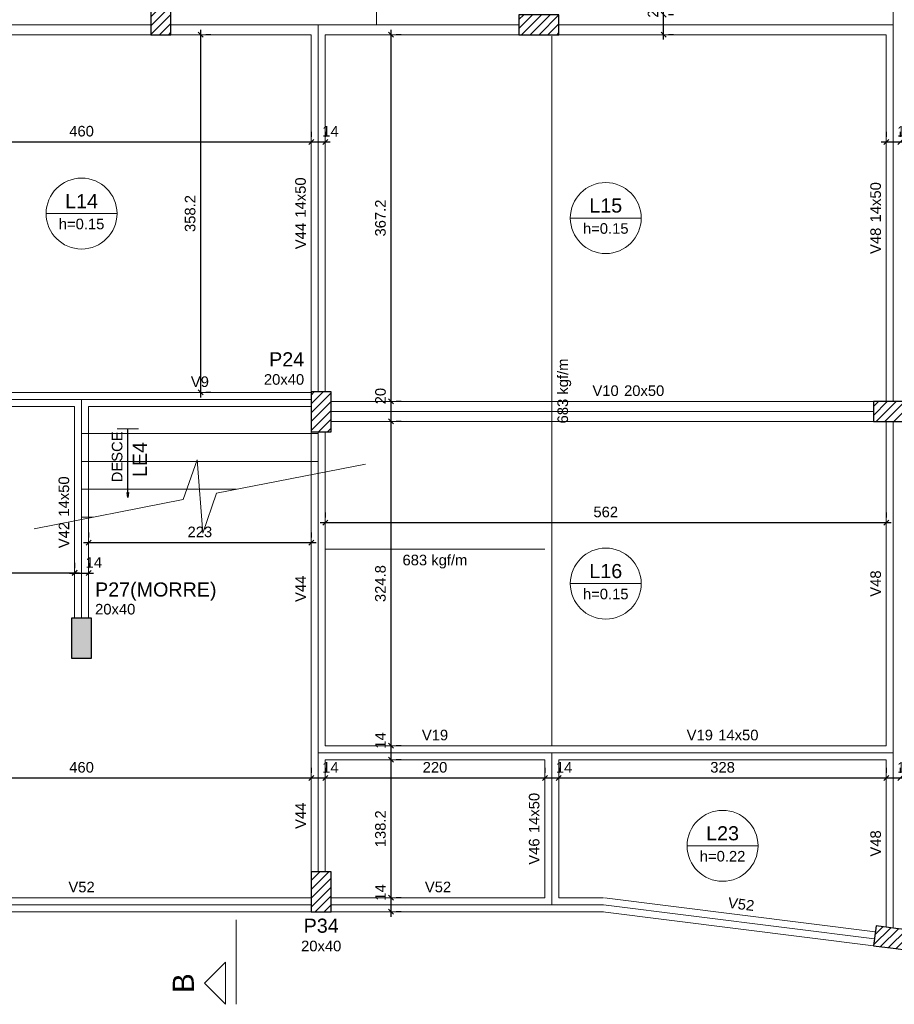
# Model space of a CAD drawing. Header units: millimetres. Extents: x 10 to 1250, y -62 to 528.
# Tile 182 of 193: x 70 to 88, y 289 to 309. Entities that reach past the tile are written whole.
import ezdxf

# ---------------------------------------------------------------- set-up
doc = ezdxf.new("R2010")
doc.units = ezdxf.units.MM
doc.header["$LTSCALE"] = 0.05
doc.linetypes.add('DOT', pattern=[6.35, 0, -6.35])
for name, color, linetype, lineweight in [('FO-Cargas de parede', 15, 'Continuous', 5), ('FO-Cortes', 9, 'Continuous', 5), ('FO-Cotas', 5, 'Continuous', 5), ('FO-Eixos', 5, 'Continuous', 5), ('FO-Hachura pilar que morre', 106, 'Continuous', 5), ('FO-Hachura pilar que passa', 19, 'Continuous', 5), ('FO-Hachuras das lajes', 1, 'Continuous', 20), ('FO-Pilares', 4, 'Continuous', 30), ('FO-Textos das lajes', 3, 'Continuous', 20), ('FO-Textos das vigas', 7, 'Continuous', 5), ('FO-Textos dos pilares', 7, 'Continuous', 5), ('FO-Vigas', 7, 'Continuous', 5)]:
    doc.layers.add(name, color=color, linetype=linetype, lineweight=lineweight)
doc.styles.add('Arial', font='arial.ttf')
doc.styles.get("Standard").update_dxf_attribs({"font": 'arial.ttf'})
doc.dimstyles.get("Standard").update_dxf_attribs({"dimtxt": 0.18, "dimasz": 0.18, "dimexe": 0.18, "dimexo": 0.0625, "dimgap": 0.1, "dimtad": 1, "dimzin": 0, "dimdsep": 46, "dimtxsty": 'Standard', "dimblk": 'OBLIQUE', "dimcen": 0.1, "dimadec": 0, "dimazin": 0, "dimtfac": 1, "dimtofl": 0, "dimtmove": 0, "dimatfit": 3, "dimldrblk": 'OBLIQUE', "dimfxl": 1, "dimtolj": 1, "dimtzin": 0, "dimarcsym": 1})
doc.dimstyles.new('UM_50.000000', dxfattribs={"dimtxt": 0.18, "dimasz": 0.1, "dimexe": 0.1, "dimexo": 0.2, "dimgap": 0.1, "dimtad": 1, "dimdec": 1, "dimlfac": 50, "dimzin": 0, "dimdsep": 46, "dimtxsty": 'Standard', "dimblk": 'OBLIQUE', "dimcen": 0.09, "dimdle": 0.1, "dimadec": 1, "dimazin": 2, "dimtfac": 1, "dimtdec": 1, "dimtofl": 0, "dimtmove": 0, "dimatfit": 3, "dimldrblk": 'OBLIQUE', "dimfxl": 1, "dimtolj": 1, "dimarcsym": 1})
pattern_1 = [(45, (-9.1265, 799.56), (-0.088388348, 0.088388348), [])]

# ---------------------------------------------------------------- blocks, each defined once
blk = doc.blocks.new('_Oblique')
at = {"color": 0, "linetype": 'ByBlock', "lineweight": -2}
blk.add_line((-0.5, -0.5), (0.5, 0.5), dxfattribs=at)
blk = doc.blocks.new('*D528')
at = {"layer": 'Defpoints', "color": 0, "transparency": 16777216}
for p in [(67.107, 293.963), (76.307, 293.963), (76.307, 293.963)]:
    blk.add_point(p, dxfattribs=at)
at = {"layer": 'FO-Cotas', "color": 0, "lineweight": -2, "transparency": 16777216}
for p, q in [((67.107, 294.163), (67.107, 294.063)), ((76.307, 294.163), (76.307, 294.063)), ((67.007, 293.963), (76.407, 293.963))]:
    blk.add_line(p, q, dxfattribs=at)
at = {"layer": 'FO-Cotas', "color": 0, "lineweight": -2, "transparency": 16777216, "xscale": 0.1, "yscale": 0.1, "zscale": 0.1, "rotation": 180}
blk.add_blockref('_Oblique', (67.107, 293.963), dxfattribs=at)
at = {"layer": 'FO-Cotas', "color": 0, "lineweight": -2, "transparency": 16777216, "xscale": 0.1, "yscale": 0.1, "zscale": 0.1}
blk.add_blockref('_Oblique', (76.307, 293.963), dxfattribs=at)
at = {"layer": 'FO-Cotas', "transparency": 16777216, "insert": (71.707, 294.175), "char_height": 0.2118, "attachment_point": 5, "rotation": 0.0057, "style": 'Arial'}
blk.add_mtext('\\A1;460', dxfattribs=at)
blk = doc.blocks.new('*D529')
at = {"layer": 'Defpoints', "color": 0, "transparency": 16777216}
for p in [(76.307, 293.963), (76.587, 293.963), (76.587, 293.963)]:
    blk.add_point(p, dxfattribs=at)
at = {"layer": 'FO-Cotas', "color": 0, "lineweight": -2, "transparency": 16777216}
for p, q in [((76.307, 294.163), (76.307, 294.063)), ((76.587, 294.163), (76.587, 294.063)), ((76.207, 293.963), (76.687, 293.963))]:
    blk.add_line(p, q, dxfattribs=at)
at = {"layer": 'FO-Cotas', "color": 0, "lineweight": -2, "transparency": 16777216, "xscale": 0.1, "yscale": 0.1, "zscale": 0.1, "rotation": 180}
blk.add_blockref('_Oblique', (76.307, 293.963), dxfattribs=at)
at = {"layer": 'FO-Cotas', "color": 0, "lineweight": -2, "transparency": 16777216, "xscale": 0.1, "yscale": 0.1, "zscale": 0.1}
blk.add_blockref('_Oblique', (76.587, 293.963), dxfattribs=at)
at = {"layer": 'FO-Cotas', "transparency": 16777216, "insert": (76.693, 294.175), "char_height": 0.2118, "attachment_point": 5, "rotation": 0.0057, "style": 'Arial'}
blk.add_mtext('\\A1;14', dxfattribs=at)
blk = doc.blocks.new('*D530')
at = {"layer": 'Defpoints', "color": 0, "transparency": 16777216}
for p in [(76.587, 293.963), (80.987, 293.963), (80.987, 293.963)]:
    blk.add_point(p, dxfattribs=at)
at = {"layer": 'FO-Cotas', "color": 0, "lineweight": -2, "transparency": 16777216}
for p, q in [((76.587, 294.163), (76.587, 294.063)), ((80.987, 294.163), (80.987, 294.063)), ((76.487, 293.963), (81.087, 293.963))]:
    blk.add_line(p, q, dxfattribs=at)
at = {"layer": 'FO-Cotas', "color": 0, "lineweight": -2, "transparency": 16777216, "xscale": 0.1, "yscale": 0.1, "zscale": 0.1, "rotation": 180}
blk.add_blockref('_Oblique', (76.587, 293.963), dxfattribs=at)
at = {"layer": 'FO-Cotas', "color": 0, "lineweight": -2, "transparency": 16777216, "xscale": 0.1, "yscale": 0.1, "zscale": 0.1}
blk.add_blockref('_Oblique', (80.987, 293.963), dxfattribs=at)
at = {"layer": 'FO-Cotas', "transparency": 16777216, "insert": (78.787, 294.175), "char_height": 0.2118, "attachment_point": 5, "rotation": 0.0057, "style": 'Arial'}
blk.add_mtext('\\A1;220', dxfattribs=at)
blk = doc.blocks.new('*D531')
at = {"layer": 'Defpoints', "color": 0, "transparency": 16777216}
for p in [(80.987, 293.963), (81.267, 293.963), (81.267, 293.963)]:
    blk.add_point(p, dxfattribs=at)
at = {"layer": 'FO-Cotas', "color": 0, "lineweight": -2, "transparency": 16777216}
for p, q in [((80.987, 294.163), (80.987, 294.063)), ((81.267, 294.163), (81.267, 294.063)), ((80.887, 293.963), (81.367, 293.963))]:
    blk.add_line(p, q, dxfattribs=at)
at = {"layer": 'FO-Cotas', "color": 0, "lineweight": -2, "transparency": 16777216, "xscale": 0.1, "yscale": 0.1, "zscale": 0.1, "rotation": 180}
blk.add_blockref('_Oblique', (80.987, 293.963), dxfattribs=at)
at = {"layer": 'FO-Cotas', "color": 0, "lineweight": -2, "transparency": 16777216, "xscale": 0.1, "yscale": 0.1, "zscale": 0.1}
blk.add_blockref('_Oblique', (81.267, 293.963), dxfattribs=at)
at = {"layer": 'FO-Cotas', "transparency": 16777216, "insert": (81.373, 294.175), "char_height": 0.2118, "attachment_point": 5, "rotation": 0.0057, "style": 'Arial'}
blk.add_mtext('\\A1;14', dxfattribs=at)
blk = doc.blocks.new('*D532')
at = {"layer": 'Defpoints', "color": 0, "transparency": 16777216}
for p in [(81.267, 293.963), (87.827, 293.963), (87.827, 293.963)]:
    blk.add_point(p, dxfattribs=at)
at = {"layer": 'FO-Cotas', "color": 0, "lineweight": -2, "transparency": 16777216}
for p, q in [((81.267, 294.163), (81.267, 294.063)), ((87.827, 294.163), (87.827, 294.063)), ((81.167, 293.963), (87.927, 293.963))]:
    blk.add_line(p, q, dxfattribs=at)
at = {"layer": 'FO-Cotas', "color": 0, "lineweight": -2, "transparency": 16777216, "xscale": 0.1, "yscale": 0.1, "zscale": 0.1, "rotation": 180}
blk.add_blockref('_Oblique', (81.267, 293.963), dxfattribs=at)
at = {"layer": 'FO-Cotas', "color": 0, "lineweight": -2, "transparency": 16777216, "xscale": 0.1, "yscale": 0.1, "zscale": 0.1}
blk.add_blockref('_Oblique', (87.827, 293.963), dxfattribs=at)
at = {"layer": 'FO-Cotas', "transparency": 16777216, "insert": (84.547, 294.175), "char_height": 0.2118, "attachment_point": 5, "rotation": 0.0057, "style": 'Arial'}
blk.add_mtext('\\A1;328', dxfattribs=at)
blk = doc.blocks.new('*D533')
at = {"layer": 'Defpoints', "color": 0, "transparency": 16777216}
for p in [(87.827, 293.963), (88.107, 293.963), (88.107, 293.963)]:
    blk.add_point(p, dxfattribs=at)
at = {"layer": 'FO-Cotas', "color": 0, "lineweight": -2, "transparency": 16777216}
for p, q in [((87.827, 294.163), (87.827, 294.063)), ((88.107, 294.163), (88.107, 294.063)), ((87.727, 293.963), (88.207, 293.963))]:
    blk.add_line(p, q, dxfattribs=at)
at = {"layer": 'FO-Cotas', "color": 0, "lineweight": -2, "transparency": 16777216, "xscale": 0.1, "yscale": 0.1, "zscale": 0.1, "rotation": 180}
blk.add_blockref('_Oblique', (87.827, 293.963), dxfattribs=at)
at = {"layer": 'FO-Cotas', "color": 0, "lineweight": -2, "transparency": 16777216, "xscale": 0.1, "yscale": 0.1, "zscale": 0.1}
blk.add_blockref('_Oblique', (88.107, 293.963), dxfattribs=at)
at = {"layer": 'FO-Cotas', "transparency": 16777216, "insert": (88.213, 294.175), "char_height": 0.2118, "attachment_point": 5, "rotation": 0.0057, "style": 'Arial'}
blk.add_mtext('\\A1;14', dxfattribs=at)
blk = doc.blocks.new('*D536')
at = {"layer": 'Defpoints', "color": 0, "transparency": 16777216}
for p in [(67.107, 298.071), (71.567, 298.071), (71.567, 298.071)]:
    blk.add_point(p, dxfattribs=at)
at = {"layer": 'FO-Cotas', "color": 0, "lineweight": -2, "transparency": 16777216}
for p, q in [((67.107, 298.271), (67.107, 298.171)), ((71.567, 298.271), (71.567, 298.171)), ((67.007, 298.071), (71.667, 298.071))]:
    blk.add_line(p, q, dxfattribs=at)
at = {"layer": 'FO-Cotas', "color": 0, "lineweight": -2, "transparency": 16777216, "xscale": 0.1, "yscale": 0.1, "zscale": 0.1, "rotation": 180}
blk.add_blockref('_Oblique', (67.107, 298.071), dxfattribs=at)
at = {"layer": 'FO-Cotas', "color": 0, "lineweight": -2, "transparency": 16777216, "xscale": 0.1, "yscale": 0.1, "zscale": 0.1}
blk.add_blockref('_Oblique', (71.567, 298.071), dxfattribs=at)
at = {"layer": 'FO-Cotas', "transparency": 16777216, "insert": (69.337, 298.283), "char_height": 0.2118, "attachment_point": 5, "rotation": 0.0057, "style": 'Arial'}
blk.add_mtext('\\A1;223', dxfattribs=at)
blk = doc.blocks.new('*D537')
at = {"layer": 'Defpoints', "color": 0, "transparency": 16777216}
for p in [(71.567, 298.066), (71.847, 298.066), (71.847, 298.066)]:
    blk.add_point(p, dxfattribs=at)
at = {"layer": 'FO-Cotas', "color": 0, "lineweight": -2, "transparency": 16777216}
for p, q in [((71.567, 298.266), (71.567, 298.166)), ((71.847, 298.266), (71.847, 298.166)), ((71.467, 298.066), (71.947, 298.066))]:
    blk.add_line(p, q, dxfattribs=at)
at = {"layer": 'FO-Cotas', "color": 0, "lineweight": -2, "transparency": 16777216, "xscale": 0.1, "yscale": 0.1, "zscale": 0.1, "rotation": 180}
blk.add_blockref('_Oblique', (71.567, 298.066), dxfattribs=at)
at = {"layer": 'FO-Cotas', "color": 0, "lineweight": -2, "transparency": 16777216, "xscale": 0.1, "yscale": 0.1, "zscale": 0.1}
blk.add_blockref('_Oblique', (71.847, 298.066), dxfattribs=at)
at = {"layer": 'FO-Cotas', "transparency": 16777216, "insert": (71.953, 298.278), "char_height": 0.2118, "attachment_point": 5, "rotation": 0.0057, "style": 'Arial'}
blk.add_mtext('\\A1;14', dxfattribs=at)
blk = doc.blocks.new('*D538')
at = {"layer": 'Defpoints', "color": 0, "transparency": 16777216}
for p in [(71.847, 298.677), (76.307, 298.677), (76.307, 298.677)]:
    blk.add_point(p, dxfattribs=at)
at = {"layer": 'FO-Cotas', "color": 0, "lineweight": -2, "transparency": 16777216}
for p, q in [((71.847, 298.877), (71.847, 298.777)), ((76.307, 298.877), (76.307, 298.777)), ((71.747, 298.677), (76.407, 298.677))]:
    blk.add_line(p, q, dxfattribs=at)
at = {"layer": 'FO-Cotas', "color": 0, "lineweight": -2, "transparency": 16777216, "xscale": 0.1, "yscale": 0.1, "zscale": 0.1, "rotation": 180}
blk.add_blockref('_Oblique', (71.847, 298.677), dxfattribs=at)
at = {"layer": 'FO-Cotas', "color": 0, "lineweight": -2, "transparency": 16777216, "xscale": 0.1, "yscale": 0.1, "zscale": 0.1}
blk.add_blockref('_Oblique', (76.307, 298.677), dxfattribs=at)
at = {"layer": 'FO-Cotas', "transparency": 16777216, "insert": (74.077, 298.889), "char_height": 0.2118, "attachment_point": 5, "rotation": 0.0057, "style": 'Arial'}
blk.add_mtext('\\A1;223', dxfattribs=at)
blk = doc.blocks.new('*D539')
at = {"layer": 'Defpoints', "color": 0, "transparency": 16777216}
for p in [(76.587, 299.077), (87.827, 299.077), (87.827, 299.077)]:
    blk.add_point(p, dxfattribs=at)
at = {"layer": 'FO-Cotas', "color": 0, "lineweight": -2, "transparency": 16777216}
for p, q in [((76.587, 299.277), (76.587, 299.177)), ((87.827, 299.277), (87.827, 299.177)), ((76.487, 299.077), (87.927, 299.077))]:
    blk.add_line(p, q, dxfattribs=at)
at = {"layer": 'FO-Cotas', "color": 0, "lineweight": -2, "transparency": 16777216, "xscale": 0.1, "yscale": 0.1, "zscale": 0.1, "rotation": 180}
blk.add_blockref('_Oblique', (76.587, 299.077), dxfattribs=at)
at = {"layer": 'FO-Cotas', "color": 0, "lineweight": -2, "transparency": 16777216, "xscale": 0.1, "yscale": 0.1, "zscale": 0.1}
blk.add_blockref('_Oblique', (87.827, 299.077), dxfattribs=at)
at = {"layer": 'FO-Cotas', "transparency": 16777216, "insert": (82.207, 299.288), "char_height": 0.2118, "attachment_point": 5, "rotation": 0.0057, "style": 'Arial'}
blk.add_mtext('\\A1;562', dxfattribs=at)
blk = doc.blocks.new('*D551')
at = {"layer": 'Defpoints', "color": 0, "transparency": 16777216}
for p in [(67.107, 306.701), (76.307, 306.701), (76.307, 306.701)]:
    blk.add_point(p, dxfattribs=at)
at = {"layer": 'FO-Cotas', "color": 0, "lineweight": -2, "transparency": 16777216}
for p, q in [((67.107, 306.901), (67.107, 306.801)), ((76.307, 306.901), (76.307, 306.801)), ((67.007, 306.701), (76.407, 306.701))]:
    blk.add_line(p, q, dxfattribs=at)
at = {"layer": 'FO-Cotas', "color": 0, "lineweight": -2, "transparency": 16777216, "xscale": 0.1, "yscale": 0.1, "zscale": 0.1, "rotation": 180}
blk.add_blockref('_Oblique', (67.107, 306.701), dxfattribs=at)
at = {"layer": 'FO-Cotas', "color": 0, "lineweight": -2, "transparency": 16777216, "xscale": 0.1, "yscale": 0.1, "zscale": 0.1}
blk.add_blockref('_Oblique', (76.307, 306.701), dxfattribs=at)
at = {"layer": 'FO-Cotas', "transparency": 16777216, "insert": (71.707, 306.913), "char_height": 0.2118, "attachment_point": 5, "rotation": 0.0057, "style": 'Arial'}
blk.add_mtext('\\A1;460', dxfattribs=at)
blk = doc.blocks.new('*D552')
at = {"layer": 'Defpoints', "color": 0, "transparency": 16777216}
for p in [(76.307, 306.701), (76.587, 306.701), (76.587, 306.701)]:
    blk.add_point(p, dxfattribs=at)
at = {"layer": 'FO-Cotas', "color": 0, "lineweight": -2, "transparency": 16777216}
for p, q in [((76.307, 306.901), (76.307, 306.801)), ((76.587, 306.901), (76.587, 306.801)), ((76.207, 306.701), (76.687, 306.701))]:
    blk.add_line(p, q, dxfattribs=at)
at = {"layer": 'FO-Cotas', "color": 0, "lineweight": -2, "transparency": 16777216, "xscale": 0.1, "yscale": 0.1, "zscale": 0.1, "rotation": 180}
blk.add_blockref('_Oblique', (76.307, 306.701), dxfattribs=at)
at = {"layer": 'FO-Cotas', "color": 0, "lineweight": -2, "transparency": 16777216, "xscale": 0.1, "yscale": 0.1, "zscale": 0.1}
blk.add_blockref('_Oblique', (76.587, 306.701), dxfattribs=at)
at = {"layer": 'FO-Cotas', "transparency": 16777216, "insert": (76.693, 306.913), "char_height": 0.2118, "attachment_point": 5, "rotation": 0.0057, "style": 'Arial'}
blk.add_mtext('\\A1;14', dxfattribs=at)
blk = doc.blocks.new('*D553')
at = {"layer": 'Defpoints', "color": 0, "transparency": 16777216}
for p in [(87.827, 306.701), (88.107, 306.701), (88.107, 306.701)]:
    blk.add_point(p, dxfattribs=at)
at = {"layer": 'FO-Cotas', "color": 0, "lineweight": -2, "transparency": 16777216}
for p, q in [((87.827, 306.901), (87.827, 306.801)), ((88.107, 306.901), (88.107, 306.801)), ((87.727, 306.701), (88.207, 306.701))]:
    blk.add_line(p, q, dxfattribs=at)
at = {"layer": 'FO-Cotas', "color": 0, "lineweight": -2, "transparency": 16777216, "xscale": 0.1, "yscale": 0.1, "zscale": 0.1, "rotation": 180}
blk.add_blockref('_Oblique', (87.827, 306.701), dxfattribs=at)
at = {"layer": 'FO-Cotas', "color": 0, "lineweight": -2, "transparency": 16777216, "xscale": 0.1, "yscale": 0.1, "zscale": 0.1}
blk.add_blockref('_Oblique', (88.107, 306.701), dxfattribs=at)
at = {"layer": 'FO-Cotas', "transparency": 16777216, "insert": (88.213, 306.913), "char_height": 0.2118, "attachment_point": 5, "rotation": 0.0057, "style": 'Arial'}
blk.add_mtext('\\A1;14', dxfattribs=at)
blk = doc.blocks.new('*D593')
at = {"layer": 'Defpoints', "color": 0, "transparency": 16777216}
for p in [(74.095, 308.847), (74.095, 308.847), (74.095, 301.683)]:
    blk.add_point(p, dxfattribs=at)
at = {"layer": 'FO-Cotas', "color": 0, "lineweight": -2, "transparency": 16777216}
for p, q in [((74.095, 301.583), (74.095, 308.947)), ((74.295, 308.847), (74.195, 308.847)), ((74.295, 301.683), (74.195, 301.683))]:
    blk.add_line(p, q, dxfattribs=at)
at = {"layer": 'FO-Cotas', "color": 0, "lineweight": -2, "transparency": 16777216, "xscale": 0.1, "yscale": 0.1, "zscale": 0.1}
for p, rotation in [((74.095, 308.847), 90), ((74.095, 301.683), 270)]:
    blk.add_blockref('_Oblique', p, dxfattribs=dict(at, rotation=rotation))
at = {"layer": 'FO-Cotas', "transparency": 16777216, "insert": (73.883, 305.265), "char_height": 0.2118, "attachment_point": 5, "rotation": 90, "style": 'Arial'}
blk.add_mtext('\\A1;358.2', dxfattribs=at)
blk = doc.blocks.new('*D594')
at = {"layer": 'Defpoints', "color": 0, "transparency": 16777216}
for p in [(77.907, 291.564), (77.907, 291.564), (77.907, 291.284)]:
    blk.add_point(p, dxfattribs=at)
at = {"layer": 'FO-Cotas', "color": 0, "lineweight": -2, "transparency": 16777216}
for p, q in [((77.907, 291.184), (77.907, 291.664)), ((78.107, 291.564), (78.007, 291.564)), ((78.107, 291.284), (78.007, 291.284))]:
    blk.add_line(p, q, dxfattribs=at)
at = {"layer": 'FO-Cotas', "color": 0, "lineweight": -2, "transparency": 16777216, "xscale": 0.1, "yscale": 0.1, "zscale": 0.1}
for p, rotation in [((77.907, 291.564), 90), ((77.907, 291.284), 270)]:
    blk.add_blockref('_Oblique', p, dxfattribs=dict(at, rotation=rotation))
at = {"layer": 'FO-Cotas', "transparency": 16777216, "insert": (77.695, 291.67), "char_height": 0.2118, "attachment_point": 5, "rotation": 90, "style": 'Arial'}
blk.add_mtext('\\A1;14', dxfattribs=at)
blk = doc.blocks.new('*D595')
at = {"layer": 'Defpoints', "color": 0, "transparency": 16777216}
for p in [(77.907, 294.327), (77.907, 294.327), (77.907, 291.564)]:
    blk.add_point(p, dxfattribs=at)
at = {"layer": 'FO-Cotas', "color": 0, "lineweight": -2, "transparency": 16777216}
for p, q in [((77.907, 291.464), (77.907, 294.427)), ((78.107, 294.327), (78.007, 294.327)), ((78.107, 291.564), (78.007, 291.564))]:
    blk.add_line(p, q, dxfattribs=at)
at = {"layer": 'FO-Cotas', "color": 0, "lineweight": -2, "transparency": 16777216, "xscale": 0.1, "yscale": 0.1, "zscale": 0.1}
for p, rotation in [((77.907, 294.327), 90), ((77.907, 291.564), 270)]:
    blk.add_blockref('_Oblique', p, dxfattribs=dict(at, rotation=rotation))
at = {"layer": 'FO-Cotas', "transparency": 16777216, "insert": (77.695, 292.945), "char_height": 0.2118, "attachment_point": 5, "rotation": 90, "style": 'Arial'}
blk.add_mtext('\\A1;138.2', dxfattribs=at)
blk = doc.blocks.new('*D596')
at = {"layer": 'Defpoints', "color": 0, "transparency": 16777216}
for p in [(77.907, 294.607), (77.907, 294.607), (77.907, 294.327)]:
    blk.add_point(p, dxfattribs=at)
at = {"layer": 'FO-Cotas', "color": 0, "lineweight": -2, "transparency": 16777216}
for p, q in [((77.907, 294.227), (77.907, 294.707)), ((78.107, 294.607), (78.007, 294.607)), ((78.107, 294.327), (78.007, 294.327))]:
    blk.add_line(p, q, dxfattribs=at)
at = {"layer": 'FO-Cotas', "color": 0, "lineweight": -2, "transparency": 16777216, "xscale": 0.1, "yscale": 0.1, "zscale": 0.1}
for p, rotation in [((77.907, 294.607), 90), ((77.907, 294.327), 270)]:
    blk.add_blockref('_Oblique', p, dxfattribs=dict(at, rotation=rotation))
at = {"layer": 'FO-Cotas', "transparency": 16777216, "insert": (77.695, 294.713), "char_height": 0.2118, "attachment_point": 5, "rotation": 90, "style": 'Arial'}
blk.add_mtext('\\A1;14', dxfattribs=at)
blk = doc.blocks.new('*D597')
at = {"layer": 'Defpoints', "color": 0, "transparency": 16777216}
for p in [(77.907, 301.103), (77.907, 301.103), (77.907, 294.607)]:
    blk.add_point(p, dxfattribs=at)
at = {"layer": 'FO-Cotas', "color": 0, "lineweight": -2, "transparency": 16777216}
for p, q in [((77.907, 294.507), (77.907, 301.203)), ((78.107, 301.103), (78.007, 301.103)), ((78.107, 294.607), (78.007, 294.607))]:
    blk.add_line(p, q, dxfattribs=at)
at = {"layer": 'FO-Cotas', "color": 0, "lineweight": -2, "transparency": 16777216, "xscale": 0.1, "yscale": 0.1, "zscale": 0.1}
for p, rotation in [((77.907, 301.103), 90), ((77.907, 294.607), 270)]:
    blk.add_blockref('_Oblique', p, dxfattribs=dict(at, rotation=rotation))
at = {"layer": 'FO-Cotas', "transparency": 16777216, "insert": (77.695, 297.855), "char_height": 0.2118, "attachment_point": 5, "rotation": 90, "style": 'Arial'}
blk.add_mtext('\\A1;324.8', dxfattribs=at)
blk = doc.blocks.new('*D598')
at = {"layer": 'Defpoints', "color": 0, "transparency": 16777216}
for p in [(77.907, 301.503), (77.907, 301.503), (77.907, 301.103)]:
    blk.add_point(p, dxfattribs=at)
at = {"layer": 'FO-Cotas', "color": 0, "lineweight": -2, "transparency": 16777216}
for p, q in [((77.907, 301.003), (77.907, 301.603)), ((78.107, 301.503), (78.007, 301.503)), ((78.107, 301.103), (78.007, 301.103))]:
    blk.add_line(p, q, dxfattribs=at)
at = {"layer": 'FO-Cotas', "color": 0, "lineweight": -2, "transparency": 16777216, "xscale": 0.1, "yscale": 0.1, "zscale": 0.1}
for p, rotation in [((77.907, 301.503), 90), ((77.907, 301.103), 270)]:
    blk.add_blockref('_Oblique', p, dxfattribs=dict(at, rotation=rotation))
at = {"layer": 'FO-Cotas', "transparency": 16777216, "insert": (77.695, 301.609), "char_height": 0.2118, "attachment_point": 5, "rotation": 90, "style": 'Arial'}
blk.add_mtext('\\A1;20', dxfattribs=at)
blk = doc.blocks.new('*D599')
at = {"layer": 'Defpoints', "color": 0, "transparency": 16777216}
for p in [(77.907, 308.847), (77.907, 308.847), (77.907, 301.503)]:
    blk.add_point(p, dxfattribs=at)
at = {"layer": 'FO-Cotas', "color": 0, "lineweight": -2, "transparency": 16777216}
for p, q in [((77.907, 301.403), (77.907, 308.947)), ((78.107, 308.847), (78.007, 308.847)), ((78.107, 301.503), (78.007, 301.503))]:
    blk.add_line(p, q, dxfattribs=at)
at = {"layer": 'FO-Cotas', "color": 0, "lineweight": -2, "transparency": 16777216, "xscale": 0.1, "yscale": 0.1, "zscale": 0.1}
for p, rotation in [((77.907, 308.847), 90), ((77.907, 301.503), 270)]:
    blk.add_blockref('_Oblique', p, dxfattribs=dict(at, rotation=rotation))
at = {"layer": 'FO-Cotas', "transparency": 16777216, "insert": (77.695, 305.175), "char_height": 0.2118, "attachment_point": 5, "rotation": 90, "style": 'Arial'}
blk.add_mtext('\\A1;367.2', dxfattribs=at)
blk = doc.blocks.new('*D600')
at = {"layer": 'Defpoints', "color": 0, "transparency": 16777216}
for p in [(83.367, 309.247), (83.367, 309.247), (83.367, 308.847)]:
    blk.add_point(p, dxfattribs=at)
at = {"layer": 'FO-Cotas', "color": 0, "lineweight": -2, "transparency": 16777216}
for p, q in [((83.367, 308.747), (83.367, 309.347)), ((83.567, 309.247), (83.467, 309.247)), ((83.567, 308.847), (83.467, 308.847))]:
    blk.add_line(p, q, dxfattribs=at)
at = {"layer": 'FO-Cotas', "color": 0, "lineweight": -2, "transparency": 16777216, "xscale": 0.1, "yscale": 0.1, "zscale": 0.1}
for p, rotation in [((83.367, 309.247), 90), ((83.367, 308.847), 270)]:
    blk.add_blockref('_Oblique', p, dxfattribs=dict(at, rotation=rotation))
at = {"layer": 'FO-Cotas', "transparency": 16777216, "insert": (83.155, 309.353), "char_height": 0.2118, "attachment_point": 5, "rotation": 90, "style": 'Arial'}
blk.add_mtext('\\A1;20', dxfattribs=at)

msp = doc.modelspace()

# ---------------------------------------------------------------- hatches: boundary and pattern name
at = {"layer": 'FO-Hachura pilar que morre', "linetype": 'Continuous'}
msp.add_hatch(color=256, dxfattribs=at).paths.add_polyline_path([(71.9072, 297.163), (71.7072, 297.163), (71.5072, 297.163), (71.5072, 296.763), (71.5072, 296.363), (71.7072, 296.363), (71.9072, 296.363), (71.9072, 296.763)])
at = {"layer": 'FO-Hachura pilar que passa', "linetype": 'Continuous'}
h = msp.add_hatch(dxfattribs=at)
h.set_pattern_fill('ANSI31', color=256, style=0)
h.set_pattern_definition(pattern_1)
h.paths.add_polyline_path([(73.0952, 308.847), (73.2952, 308.847), (73.4952, 308.847), (73.4952, 309.247), (73.4952, 309.647), (73.2952, 309.647), (73.0952, 309.647), (73.0952, 309.247)])
h = msp.add_hatch(dxfattribs=at)
h.set_pattern_fill('ANSI31', color=256, style=0)
h.set_pattern_definition(pattern_1)
h.paths.add_polyline_path([(80.4672, 309.247), (80.4672, 309.047), (80.4672, 308.847), (80.8672, 308.847), (81.2672, 308.847), (81.2672, 309.047), (81.2672, 309.247), (80.8672, 309.247)])
h = msp.add_hatch(dxfattribs=at)
h.set_pattern_fill('ANSI31', color=256, style=0)
h.set_pattern_definition(pattern_1)
h.paths.add_polyline_path([(76.3072, 300.893), (76.5072, 300.893), (76.7072, 300.893), (76.7072, 301.293), (76.7072, 301.693), (76.5072, 301.693), (76.3072, 301.693), (76.3072, 301.293)])
h = msp.add_hatch(dxfattribs=at)
h.set_pattern_fill('ANSI31', color=256, style=0)
h.set_pattern_definition(pattern_1)
h.paths.add_polyline_path([(87.5672, 301.503), (87.5672, 301.303), (87.5672, 301.103), (87.9672, 301.103), (88.3672, 301.103), (88.3672, 301.303), (88.3672, 301.503), (87.9672, 301.503)])
h = msp.add_hatch(dxfattribs=at)
h.set_pattern_fill('ANSI31', color=256, style=0)
h.set_pattern_definition(pattern_1)
h.paths.add_polyline_path([(76.3072, 291.283), (76.5072, 291.283), (76.7072, 291.283), (76.7072, 291.683), (76.7072, 292.083), (76.5072, 292.083), (76.3072, 292.083), (76.3072, 291.683)])
h = msp.add_hatch(dxfattribs=at)
h.set_pattern_fill('ANSI31', color=256, style=0)
h.set_pattern_definition(pattern_1)
h.paths.add_polyline_path([(88.3641, 290.504), (88.3891, 290.7025), (88.4142, 290.9009), (88.0173, 290.951), (87.6205, 291.0011), (87.5954, 290.8027), (87.5704, 290.6043), (87.9672, 290.5542)])

# ---------------------------------------------------------------- linework, layer by layer
at = {"layer": 'FO-Cargas de parede'}
for p, q in [((81.1272, 308.817), (81.1272, 294.607)), ((80.9842, 298.543), (76.5872, 298.547))]:
    msp.add_line(p, q, dxfattribs=at)
at = {"layer": 'FO-Cortes', "linetype": 'Continuous'}
for p, q in [((73.7454, 299.5357), (74.02, 300.335)), ((74.02, 300.335), (74.1344, 298.8659)), ((74.409, 299.6652), (77.3952, 300.248)), ((70.7592, 298.953), (73.7454, 299.5357)), ((74.1344, 298.8659), (74.409, 299.6652))]:
    msp.add_line(p, q, dxfattribs=at)
at = {"layer": 'FO-Cortes'}
msp.add_line((74.8036, 289.4302), (74.8036, 291.1246), dxfattribs=at)
at = {"layer": 'FO-Cortes', "linetype": 'Continuous'}
msp.add_lwpolyline([(74.5918, 289.4302), (74.5918, 290.2774), (74.1682, 289.8538), (74.5918, 289.4302)], close=True, dxfattribs=at)
at = {"layer": 'FO-Eixos'}
for p, q in [((77.6152, 309.047), (77.6152, 312.7438)), ((87.9672, 309.047), (87.9672, 310.3294)), ((69.3152, 309.047), (73.0952, 309.047)), ((73.4952, 309.047), (76.4472, 309.047)), ((76.4472, 301.693), (76.4472, 309.047)), ((76.4472, 309.047), (77.6152, 309.047)), ((77.6152, 309.047), (80.4672, 309.047)), ((81.2672, 309.047), (87.9672, 309.047)), ((87.9672, 301.503), (87.9672, 309.047)), ((67.1072, 301.543), (71.7072, 301.543)), ((71.7072, 301.543), (76.3072, 301.543)), ((71.7072, 297.163), (71.7072, 301.543)), ((76.7072, 301.303), (87.5672, 301.303)), ((87.9672, 294.467), (87.9672, 301.103)), ((76.4472, 294.467), (76.4472, 300.893)), ((76.4472, 292.083), (76.4472, 294.467)), ((76.4472, 294.467), (81.1272, 294.467)), ((81.1272, 291.4238), (81.1272, 294.467)), ((81.1272, 294.467), (87.9672, 294.467)), ((87.9672, 290.9574), (87.9672, 294.467)), ((67.1072, 291.423), (76.3072, 291.4236)), ((76.7072, 291.4236), (81.1272, 291.4238)), ((81.1272, 291.4238), (82.1632, 291.424)), ((82.1632, 291.424), (87.5878, 290.7424))]:
    msp.add_line(p, q, dxfattribs=at)
at = {"layer": 'FO-Hachuras das lajes', "linetype": 'Continuous'}
for p, q in [((71.7072, 301.403), (71.7072, 299.138)), ((76.4472, 300.893), (76.4472, 300.063)), ((71.7072, 300.863), (76.4472, 300.863)), ((71.7072, 300.303), (76.4472, 300.303)), ((71.7072, 299.743), (74.8074, 299.743)), ((71.7072, 299.183), (71.9378, 299.183))]:
    msp.add_line(p, q, dxfattribs=at)
at = {"layer": 'FO-Pilares'}
for points in [[(73.0952, 308.847), (73.2952, 308.847), (73.4952, 308.847), (73.4952, 309.247), (73.4952, 309.647), (73.2952, 309.647), (73.0952, 309.647), (73.0952, 309.247), (73.0952, 308.847)], [(80.4672, 309.247), (80.4672, 309.047), (80.4672, 308.847), (80.8672, 308.847), (81.2672, 308.847), (81.2672, 309.047), (81.2672, 309.247), (80.8672, 309.247), (80.4672, 309.247)], [(76.3072, 300.893), (76.5072, 300.893), (76.7072, 300.893), (76.7072, 301.293), (76.7072, 301.693), (76.5072, 301.693), (76.3072, 301.693), (76.3072, 301.293), (76.3072, 300.893)], [(87.5672, 301.503), (87.5672, 301.303), (87.5672, 301.103), (87.9672, 301.103), (88.3672, 301.103), (88.3672, 301.303), (88.3672, 301.503), (87.9672, 301.503), (87.5672, 301.503)], [(71.9072, 297.163), (71.7072, 297.163), (71.5072, 297.163), (71.5072, 296.763), (71.5072, 296.363), (71.7072, 296.363), (71.9072, 296.363), (71.9072, 296.763), (71.9072, 297.163)], [(76.3072, 291.283), (76.5072, 291.283), (76.7072, 291.283), (76.7072, 291.683), (76.7072, 292.083), (76.5072, 292.083), (76.3072, 292.083), (76.3072, 291.683), (76.3072, 291.283)], [(88.3641, 290.504), (88.3891, 290.7025), (88.4142, 290.9009), (88.0173, 290.951), (87.6205, 291.0011), (87.5954, 290.8027), (87.5704, 290.6043), (87.9672, 290.5542), (88.3641, 290.504)]]:
    msp.add_lwpolyline(points, close=True, dxfattribs=at)
at = {"layer": 'FO-Textos das lajes'}
for p, q in [((70.9968, 305.265), (72.4176, 305.265)), ((81.4968, 305.175), (82.9176, 305.175)), ((81.4968, 297.855), (82.9176, 297.855)), ((83.8368, 292.6041), (85.2576, 292.6041))]:
    msp.add_line(p, q, dxfattribs=at)
at = {"layer": 'FO-Textos das lajes', "linetype": 'Continuous'}
msp.add_line((72.8456, 300.9552), (72.422, 300.9552), dxfattribs=at)
msp.add_line((72.8456, 300.9552), (72.422, 300.9552), dxfattribs=at)
at = {"layer": 'FO-Textos das lajes'}
for centre in [(71.7072, 305.265), (82.2072, 305.175), (82.2072, 297.855), (84.5472, 292.6041)]:
    msp.add_circle(centre, 0.7104, dxfattribs=at)
at = {"layer": 'FO-Vigas'}
for p, q in [((69.4552, 308.847), (73.0952, 308.847)), ((73.4952, 308.847), (76.3072, 308.847)), ((76.3072, 301.693), (76.3072, 308.847)), ((76.5872, 301.693), (76.5872, 308.847)), ((76.5872, 308.847), (77.6152, 308.847)), ((77.6152, 308.847), (80.4672, 308.847)), ((81.2672, 308.847), (87.8272, 308.847)), ((87.8272, 301.503), (87.8272, 308.847)), ((67.1072, 301.683), (71.7072, 301.683)), ((71.7072, 301.683), (76.3072, 301.683)), ((76.7072, 301.503), (87.5672, 301.503)), ((67.1072, 301.403), (71.5672, 301.403)), ((71.5672, 297.163), (71.5672, 301.403)), ((71.8472, 301.403), (76.3072, 301.403)), ((71.8472, 297.163), (71.8472, 301.403)), ((76.7072, 301.103), (87.5672, 301.103)), ((87.8272, 294.607), (87.8272, 301.103)), ((76.3072, 294.467), (76.3072, 300.893)), ((76.5872, 294.607), (76.5872, 300.893)), ((76.5872, 294.607), (81.1272, 294.607)), ((81.1272, 294.607), (87.8272, 294.607)), ((76.3072, 292.083), (76.3072, 294.467)), ((76.5872, 292.083), (76.5872, 294.327)), ((76.5872, 294.327), (80.9872, 294.327)), ((80.9872, 291.5638), (80.9872, 294.327)), ((81.2672, 291.5638), (81.2672, 294.327)), ((81.2672, 294.327), (87.8272, 294.327)), ((87.8272, 290.975), (87.8272, 294.327)), ((67.1072, 291.5633), (76.3072, 291.5634)), ((76.7072, 291.5637), (80.9872, 291.5638)), ((81.2672, 291.5638), (82.1632, 291.564)), ((82.1807, 291.5629), (87.6054, 290.8813)), ((67.1072, 291.2833), (76.3072, 291.2836)), ((76.7072, 291.2836), (81.1272, 291.2838)), ((81.1272, 291.2838), (82.1632, 291.284)), ((82.1458, 291.2851), (87.5703, 290.6035))]:
    msp.add_line(p, q, dxfattribs=at)

# ---------------------------------------------------------------- texts
at = {"layer": 'FO-Cargas de parede', "linetype": 'Continuous', "insert": (81.5155, 301.712), "char_height": 0.2118, "attachment_point": 8, "rotation": 90, "line_spacing_factor": 0.798, "style": 'Arial'}
msp.add_mtext('683 kgf/m', dxfattribs=at)
at = {"layer": 'FO-Cargas de parede', "linetype": 'Continuous', "insert": (78.7855, 298.157), "char_height": 0.2118, "attachment_point": 8, "line_spacing_factor": 0.798, "style": 'Arial'}
msp.add_mtext('683 kgf/m', dxfattribs=at)
at = {"layer": 'FO-Cortes', "linetype": 'DOT', "ltscale": 0.2, "insert": (73.9564, 289.8538), "char_height": 0.4236, "width": 1.351433, "attachment_point": 8, "rotation": 90, "line_spacing_factor": 0.798, "style": 'Arial'}
msp.add_mtext('B', dxfattribs=at)
at = {"layer": 'FO-Textos das lajes', "attachment_point": 8, "line_spacing_factor": 0.798, "style": 'Arial'}
for s, insert, char_height in [('L14', (71.7072, 305.3709), 0.2824), ('L15', (82.2072, 305.2809), 0.2824), ('h=0.15', (71.7072, 304.9473), 0.2118), ('h=0.15', (82.2072, 304.8573), 0.2118), ('L16', (82.2072, 297.9609), 0.2824), ('h=0.15', (82.2072, 297.5373), 0.2118), ('L23', (84.5472, 292.71), 0.2824), ('h=0.22', (84.5472, 292.2864), 0.2118)]:
    msp.add_mtext(s, dxfattribs=dict(at, insert=insert, char_height=char_height))
at = {"layer": 'FO-Textos das lajes', "linetype": 'Continuous', "attachment_point": 9, "rotation": 90, "line_spacing_factor": 0.798, "style": 'Arial'}
for s, insert, char_height in [('DESCE', (72.5279, 300.9023), 0.2118), ('LE4', (73.0151, 300.6905), 0.2824)]:
    msp.add_mtext(s, dxfattribs=dict(at, insert=insert, char_height=char_height))
at = {"layer": 'FO-Textos das vigas', "linetype": 'Continuous', "char_height": 0.2118, "line_spacing_factor": 0.798, "style": 'Arial'}
for s, insert, attachment_point, rotation in [('14x50', (76.2013, 305.1827), 7, 90), ('14x50', (87.7213, 305.0877), 7, 90), ('V44', (76.2013, 305.0768), 9, 90), ('V48', (87.7213, 304.9818), 9, 90), ('14x50', (71.4613, 299.1957), 7, 90), ('V42', (71.4613, 299.0898), 9, 90), ('V44', (76.2013, 297.75), 8, 90), ('V48', (87.7213, 297.855), 8, 90), ('14x50', (80.8813, 292.8581), 7, 90), ('V44', (76.2013, 293.205), 8, 90), ('V48', (87.7213, 292.651), 8, 90), ('V46', (80.8813, 292.7522), 9, 90), ('V52', (84.9062, 291.3272), 8, 353)]:
    msp.add_mtext(s, dxfattribs=dict(at, insert=insert, attachment_point=attachment_point, rotation=rotation))
for s, insert, attachment_point in [('V9', (74.0772, 301.7889), 8), ('V10', (82.4673, 301.6089), 9), ('20x50', (82.5732, 301.6089), 7), ('V19', (78.7872, 294.7129), 8), ('V19', (84.3541, 294.7129), 9), ('14x50', (84.46, 294.7129), 7), ('V52', (71.7072, 291.6702), 8), ('V52', (78.8472, 291.6711), 8)]:
    msp.add_mtext(s, dxfattribs=dict(at, insert=insert, attachment_point=attachment_point))
at = {"layer": 'FO-Textos dos pilares', "linetype": 'Continuous', "line_spacing_factor": 0.798, "style": 'Arial'}
for s, insert, char_height, attachment_point in [('P24', (76.166, 302.2048), 0.2824, 9), ('20x40', (76.166, 301.8342), 0.2118, 9), ('P27(MORRE)', (71.9775, 297.511), 0.2824, 7), ('20x40', (71.9778, 297.2336), 0.2118, 7), ('P34', (76.5072, 290.8594), 0.2824, 8), ('20x40', (76.5072, 290.4887), 0.2118, 8)]:
    msp.add_mtext(s, dxfattribs=dict(at, insert=insert, char_height=char_height, attachment_point=attachment_point))

# ---------------------------------------------------------------- dimensions: what is measured, and where the dimension line sits
at = {"layer": 'FO-Cotas'}
for base, p1, p2, picture, middle in [((83.3672, 309.247), (83.3672, 308.847), (83.3672, 309.247), '*D600', (83.1554, 309.3529)), ((74.0952, 308.847), (74.0952, 301.683), (74.0952, 308.847), '*D593', (73.8834, 305.265)), ((77.9072, 308.847), (77.9072, 301.503), (77.9072, 308.847), '*D599', (77.6954, 305.175)), ((77.9072, 301.503), (77.9072, 301.103), (77.9072, 301.503), '*D598', (77.6954, 301.6089)), ((77.9072, 301.103), (77.9072, 294.607), (77.9072, 301.103), '*D597', (77.6954, 297.855)), ((77.9072, 294.607), (77.9072, 294.327), (77.9072, 294.607), '*D596', (77.6954, 294.7129)), ((77.9072, 294.327), (77.9072, 291.5637), (77.9072, 294.327), '*D595', (77.6954, 292.9453)), ((77.9072, 291.5637), (77.9072, 291.2836), (77.9072, 291.5637), '*D594', (77.6954, 291.6696))]:
    dim = msp.add_linear_dim(base=base, p1=p1, p2=p2, angle=90, dimstyle='UM_50.000000', override={"dimtxt": 0.2118, "dimasz": 0.1, "dimexe": 0.1, "dimexo": 0.2, "dimtad": 1, "dimtih": 0, "dimtoh": 0, "dimdec": 1, "dimlfac": 50, "dimzin": 8, "dimtxsty": 'Arial', "dimblk": 'Oblique', "dimblk1": 'Oblique', "dimblk2": 'Oblique', "dimsah": 1, "dimdle": 0.1, "dimse1": 0, "dimse2": 0, "dimclrt": 256, "dimadec": 1, "dimazin": 3, "dimtmove": 2, "dimldrblk": 'Oblique'}, dxfattribs=at)
    dim.commit()
    dim.dimension.update_dxf_attribs({"geometry": picture, "text_midpoint": middle, "dimtype": 160, "text_rotation": 90})
for base, p1, p2, picture, middle in [((76.3072, 306.7014), (67.1072, 306.7014), (76.3072, 306.7014), '*D551', (71.7072, 306.9132)), ((76.5872, 306.7014), (76.3072, 306.7014), (76.5872, 306.7014), '*D552', (76.6931, 306.9132)), ((88.1072, 306.7014), (87.8272, 306.7014), (88.1072, 306.7014), '*D553', (88.2131, 306.9132)), ((87.8272, 299.0766), (76.5872, 299.0766), (87.8272, 299.0766), '*D539', (82.2072, 299.2884)), ((76.3072, 298.6775), (71.8472, 298.6775), (76.3072, 298.6775), '*D538', (74.0772, 298.8893)), ((71.5672, 298.0713), (67.1072, 298.0713), (71.5672, 298.0713), '*D536', (69.3372, 298.2831)), ((71.8472, 298.0658), (71.5672, 298.0658), (71.8472, 298.0658), '*D537', (71.9531, 298.2776)), ((76.3072, 293.963), (67.1072, 293.963), (76.3072, 293.963), '*D528', (71.7072, 294.1748)), ((76.5872, 293.963), (76.3072, 293.963), (76.5872, 293.963), '*D529', (76.6931, 294.1748)), ((80.9872, 293.963), (76.5872, 293.963), (80.9872, 293.963), '*D530', (78.7872, 294.1748)), ((81.2672, 293.963), (80.9872, 293.963), (81.2672, 293.963), '*D531', (81.3731, 294.1748)), ((87.8272, 293.963), (81.2672, 293.963), (87.8272, 293.963), '*D532', (84.5472, 294.1748)), ((88.1072, 293.963), (87.8272, 293.963), (88.1072, 293.963), '*D533', (88.2131, 294.1748))]:
    dim = msp.add_linear_dim(base=base, p1=p1, p2=p2, dimstyle='UM_50.000000', override={"dimtxt": 0.2118, "dimasz": 0.1, "dimexe": 0.1, "dimexo": 0.2, "dimtad": 1, "dimtih": 0, "dimtoh": 0, "dimdec": 1, "dimlfac": 50, "dimzin": 8, "dimtxsty": 'Arial', "dimblk": 'Oblique', "dimblk1": 'Oblique', "dimblk2": 'Oblique', "dimsah": 1, "dimdle": 0.1, "dimse1": 0, "dimse2": 0, "dimclrt": 256, "dimadec": 1, "dimazin": 3, "dimtmove": 2, "dimldrblk": 'Oblique'}, dxfattribs=at)
    dim.commit()
    dim.dimension.update_dxf_attribs({"geometry": picture, "text_midpoint": middle, "dimtype": 160, "text_rotation": 0.00573})

# ---------------------------------------------------------------- leaders
at = {"layer": 'FO-Textos das lajes', "linetype": 'Continuous'}
msp.add_leader([(72.6338, 299.5785), (72.6338, 300.9552)], dimstyle='Standard', override={"dimasz": 0.1, "dimldrblk": 'Closed'}, dxfattribs=at)

doc.saveas('drawing.dxf')
